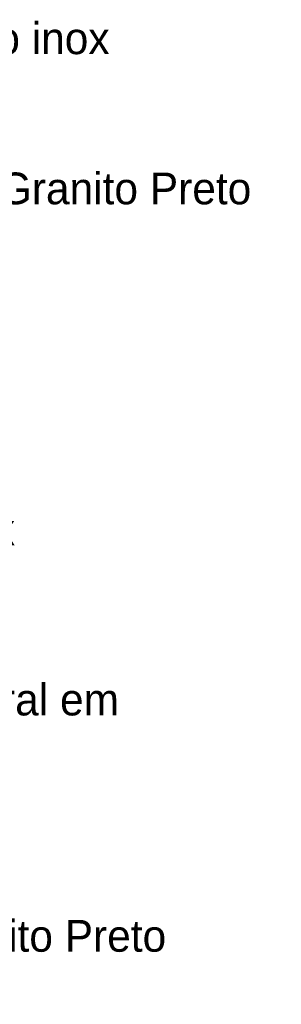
# Model space of a CAD drawing. Header units: metres. Extents: x -1.7 to 80, y -8.6 to 1.8.
# Tile 14 of 79: x 34.885 to 35.161, y 0.042 to 1.083. Entities that reach past the tile are written whole.
import ezdxf

# ---------------------------------------------------------------- set-up
doc = ezdxf.new("R2010")
doc.units = ezdxf.units.M
doc.layers.add('G-ANNO-TEXT', color=231, linetype='Continuous', lineweight=9)
doc.styles.add('Century Gothic_2', font='GOTHIC.TTF', dxfattribs={"height": 0.033533})

msp = doc.modelspace()

# ---------------------------------------------------------------- texts
at = {"layer": 'G-ANNO-TEXT', "color": 7, "char_height": 0.033533, "attachment_point": 1, "line_spacing_factor": 0.984117, "style": 'Century Gothic_2'}
for s, insert, width in [('cuba de alimentos em aço inox\\P32.5x26.5cm P=10,5cm', (34.3616, 1.0796), 0.853398), ('Tampo em Granito Preto\\PSão Gabriel', (34.636, 0.9209), 0.658528), ('Estrutura em inox', (34.5286, 0.5604), 0.449798), ('Acabamento lateral em\\PMDF amadeirado\\Pe= 18 mm', (34.5286, 0.3806), 0.650128), ('Rodapé em Granito Preto\\PSão Gabriel', (34.5286, 0.1308), 0.690866)]:
    msp.add_mtext(s, dxfattribs=dict(at, insert=insert, width=width))

doc.saveas('drawing.dxf')
